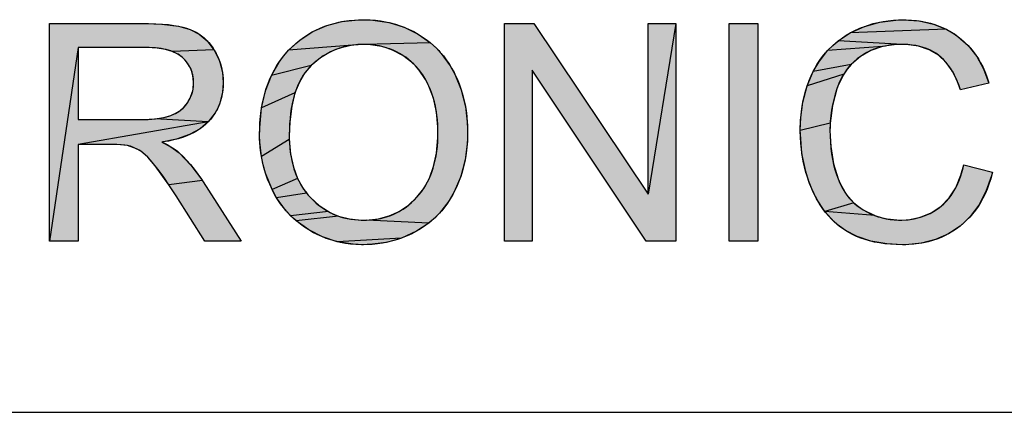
# Model space of a CAD drawing. Extents: x 0 to 1189, y 0 to 841.
# Tile 27 of 36: x 996.84 to 1015.63, y 70 to 77.5. Entities that reach past the tile are written whole.
import ezdxf

# ---------------------------------------------------------------- set-up
doc = ezdxf.new("R2010")
doc.units = 0
doc.header["$LTSCALE"] = 65.395
doc.header["$MEASUREMENT"] = 0
doc.layers.get('0').update_dxf_attribs({"linetype": 'CONTINUOUS'})

msp = doc.modelspace()

# ---------------------------------------------------------------- linework, layer by layer
at = {"color": 4, "linetype": 'Continuous'}
for p, q in [((1002.69951, 77.3836), (1002.9889, 77.45925)), ((1002.9889, 77.45925), (1003.30758, 77.49357)), ((1003.30758, 77.49357), (1003.40575, 77.49543)), ((1003.40575, 77.49543), (1003.58137, 77.4888)), ((1003.58137, 77.4888), (1003.8875, 77.44263)), ((1003.8875, 77.44263), (1004.17376, 77.35333)), ((1012.96376, 77.3667), (1013.25262, 77.44867)), ((1013.25262, 77.44867), (1013.55953, 77.4885)), ((1013.55953, 77.4885), (1013.6968, 77.49248)), ((1013.6968, 77.49248), (1013.6974, 77.49248)), ((1013.6974, 77.49248), (1014.00499, 77.47147)), ((1014.00499, 77.47147), (1014.27852, 77.41088)), ((999.24523, 77.42201), (999.55001, 77.41215)), ((999.55001, 77.41215), (999.86683, 77.37203)), ((999.86683, 77.37203), (1000.08913, 77.30978)), ((1000.08913, 77.30978), (1000.26571, 77.21835)), ((1002.19285, 77.1101), (1002.43486, 77.26733)), ((1002.43486, 77.26733), (1002.69951, 77.3836)), ((1004.17376, 77.35333), (1004.44192, 77.22086)), ((1009.36142, 77.42201), (1008.83455, 74.16246)), ((1010.37827, 77.42201), (1010.92742, 77.42201)), ((1010.37827, 73.27019), (1010.37827, 77.42201)), ((1010.92742, 77.42201), (1010.92742, 73.27019)), ((1012.45921, 77.09037), (1012.69056, 77.24227)), ((1012.69056, 77.24227), (1012.96376, 77.3667)), ((1014.52359, 77.31244), (1012.69056, 77.24227)), ((1014.27852, 77.41088), (1014.52359, 77.31244)), ((1014.52359, 77.31244), (1014.63709, 77.24878)), ((1014.63709, 77.24878), (1014.74463, 77.17545)), ((1000.26571, 77.21835), (1000.41764, 77.09015)), ((1000.41764, 77.09015), (1000.54662, 76.92273)), ((1001.97216, 76.91062), (1002.19285, 77.1101)), ((1004.68045, 77.052), (1003.40853, 77.02268)), ((1004.44192, 77.22086), (1004.68045, 77.052)), ((1004.68045, 77.052), (1004.78693, 76.95544)), ((1012.35501, 77.00185), (1012.45921, 77.09037)), ((1013.68514, 77.02268), (1012.45921, 77.09037)), ((1014.74463, 77.17545), (1014.94038, 77.00134)), ((997.9538, 76.96282), (997.40466, 73.27019)), ((999.27024, 76.96282), (997.9538, 76.96282)), ((997.9538, 76.96282), (997.9538, 75.58926)), ((999.46163, 76.95341), (999.27024, 76.96282)), ((999.61984, 76.92773), (999.46163, 76.95341)), ((999.74999, 76.88826), (999.61984, 76.92773)), ((1000.54662, 76.92273), (999.74999, 76.88826)), ((999.85655, 76.8366), (999.74999, 76.88826)), ((1000.54662, 76.92273), (1000.5511, 76.91549)), ((1000.5511, 76.91549), (1000.65027, 76.71036)), ((1001.87614, 76.8011), (1001.97216, 76.91062)), ((1003.19071, 77.00799), (1001.97216, 76.91062)), ((1002.77166, 76.88092), (1002.58224, 76.7685)), ((1002.87135, 76.9249), (1002.77166, 76.88092)), ((1002.97436, 76.96072), (1002.87135, 76.9249)), ((1003.19071, 77.00799), (1002.97436, 76.96072)), ((1003.40853, 77.02268), (1003.19071, 77.00799)), ((1003.53282, 77.01775), (1003.40853, 77.02268)), ((1003.7511, 76.98306), (1003.53282, 77.01775)), ((1003.85532, 76.95335), (1003.7511, 76.98306)), ((1003.95637, 76.91541), (1003.85532, 76.95335)), ((1004.14907, 76.81492), (1003.95637, 76.91541)), ((1004.78693, 76.95544), (1004.88508, 76.85066)), ((1012.08791, 76.68563), (1012.25843, 76.90493)), ((1012.25843, 76.90493), (1012.35501, 77.00185)), ((1013.30637, 76.98118), (1012.25843, 76.90493)), ((1013.08258, 76.90603), (1012.88579, 76.79369)), ((1013.30637, 76.98118), (1013.08258, 76.90603)), ((1013.56307, 77.01879), (1013.30637, 76.98118)), ((1013.68514, 77.02268), (1013.56307, 77.01879)), ((1013.75736, 77.02109), (1013.68514, 77.02268)), ((1013.99536, 76.98988), (1013.75736, 77.02109)), ((1014.19958, 76.92136), (1013.99536, 76.98988)), ((1014.37645, 76.81596), (1014.19958, 76.92136)), ((1014.94038, 77.00134), (1015.10405, 76.79528)), ((999.94315, 76.77333), (999.85655, 76.8366)), ((1000.02391, 76.68868), (999.94315, 76.77333)), ((1000.08498, 76.59577), (1000.02391, 76.68868)), ((1000.65027, 76.71036), (1000.70744, 76.49116)), ((1001.64279, 76.42823), (1001.78924, 76.68421)), ((1001.78924, 76.68421), (1001.87614, 76.8011)), ((1002.58224, 76.7685), (1002.4042, 76.62161)), ((1004.31875, 76.68688), (1004.14907, 76.81492)), ((1004.39462, 76.61322), (1004.31875, 76.68688)), ((1004.88508, 76.85066), (1005.05631, 76.61639)), ((1011.98482, 76.50851), (1012.08791, 76.68563)), ((1012.88579, 76.79369), (1012.7083, 76.63971)), ((1014.52366, 76.67668), (1014.37645, 76.81596)), ((1014.65251, 76.49118), (1014.52366, 76.67668)), ((1015.10405, 76.79528), (1015.23666, 76.55492)), ((1000.12735, 76.49378), (1000.08498, 76.59577)), ((1000.15124, 76.38183), (1000.12735, 76.49378)), ((1000.70744, 76.49116), (1000.72319, 76.28909)), ((1002.4042, 76.62161), (1001.64279, 76.42823)), ((1002.4042, 76.62161), (1002.27998, 76.47915)), ((1004.46449, 76.53311), (1004.39462, 76.61322)), ((1004.58645, 76.35295), (1004.46449, 76.53311)), ((1005.05631, 76.61639), (1005.14575, 76.45439)), ((1011.86702, 76.22962), (1011.98482, 76.50851)), ((1012.7083, 76.63971), (1011.98482, 76.50851)), ((1012.63294, 76.55227), (1012.5664, 76.45768)), ((1012.7083, 76.63971), (1012.63294, 76.55227)), ((1014.76349, 76.24979), (1014.65251, 76.49118)), ((1015.23666, 76.55492), (1015.33623, 76.28318)), ((1000.15682, 76.28909), (1000.15124, 76.38183)), ((1001.53163, 76.13884), (1001.64279, 76.42823)), ((1002.17578, 76.30551), (1002.09177, 76.0959)), ((1002.27998, 76.47915), (1002.17578, 76.30551)), ((1004.64985, 76.22819), (1004.58645, 76.35295)), ((1005.14575, 76.45439), (1005.26572, 76.15857)), ((1012.5664, 76.45768), (1011.86702, 76.22962)), ((1012.5664, 76.45768), (1012.45984, 76.24688)), ((1000.11665, 76.05723), (1000.13423, 76.11309)), ((1000.13423, 76.11309), (1000.14678, 76.17033)), ((1000.14678, 76.17033), (1000.15682, 76.28909)), ((1000.71087, 76.1111), (1000.65962, 75.90278)), ((1000.72319, 76.28909), (1000.71087, 76.1111)), ((1001.45654, 75.81096), (1001.53163, 76.13884)), ((1004.73547, 75.99584), (1004.64985, 76.22819)), ((1005.26572, 76.15857), (1005.34558, 75.83647)), ((1011.7861, 75.92071), (1011.86702, 76.22962)), ((1012.43443, 76.17686), (1012.34895, 75.85428)), ((1012.45984, 76.24688), (1012.43443, 76.17686)), ((1014.79596, 76.15564), (1014.76349, 76.24979)), ((1015.33623, 76.28318), (1014.79596, 76.15564)), ((1000.0465, 75.91691), (1000.06641, 75.94957)), ((1000.06641, 75.94957), (1000.11665, 76.05723)), ((1002.09177, 76.0959), (1001.45654, 75.81096)), ((1002.09177, 76.0959), (1002.02967, 75.84424)), ((1004.79278, 75.73715), (1004.73547, 75.99584)), ((999.79523, 75.69786), (999.89514, 75.75728)), ((999.89514, 75.75728), (999.9785, 75.8301)), ((999.9785, 75.8301), (1000.0465, 75.91691)), ((1000.61905, 75.80604), (1000.56846, 75.71413)), ((1000.65962, 75.90278), (1000.61905, 75.80604)), ((1001.42013, 75.43856), (1001.45654, 75.81096)), ((1002.02967, 75.84424), (1001.99261, 75.54351)), ((1004.82001, 75.44875), (1004.79278, 75.73715)), ((1005.34558, 75.83647), (1005.38413, 75.48454)), ((1011.74347, 75.57699), (1011.7861, 75.92071)), ((1012.34895, 75.85428), (1012.30792, 75.52314)), ((999.13509, 75.58927), (999.19694, 75.58982)), ((999.19694, 75.58982), (999.41884, 75.60273)), ((999.41884, 75.60273), (999.59176, 75.62979)), ((1000.43713, 75.54472), (999.41884, 75.60273)), ((999.59176, 75.62979), (999.72373, 75.66756)), ((999.72373, 75.66756), (999.79523, 75.69786)), ((1000.56846, 75.71413), (1000.43713, 75.54472)), ((1011.73739, 75.37751), (1011.74347, 75.57699)), ((1000.43713, 75.54472), (997.9538, 75.11355)), ((1000.28065, 75.41106), (1000.08187, 75.30057)), ((1000.43713, 75.54472), (1000.28065, 75.41106)), ((1001.41727, 75.29242), (1001.42013, 75.43856)), ((1001.99261, 75.54351), (1001.98382, 75.28372)), ((1004.82193, 75.34375), (1004.82001, 75.44875)), ((1005.38413, 75.48454), (1005.38743, 75.34079)), ((1012.30792, 75.52314), (1011.73739, 75.37751)), ((1011.73814, 75.3082), (1011.73739, 75.37751)), ((1012.30792, 75.52314), (1012.30393, 75.38046)), ((1012.30393, 75.38046), (1012.3178, 75.07392)), ((999.8328, 75.21409), (999.55356, 75.15896)), ((1000.08187, 75.30057), (999.8328, 75.21409)), ((1001.41849, 75.21456), (1001.41727, 75.29242)), ((1001.45183, 74.88393), (1001.41849, 75.21456)), ((1001.98487, 75.20774), (1001.45183, 74.88393)), ((1001.98382, 75.28372), (1001.98487, 75.20774)), ((1001.98487, 75.20774), (1002.00893, 74.92875)), ((1004.7941, 74.94743), (1004.8202, 75.24019)), ((1004.8202, 75.24019), (1004.82193, 75.34375)), ((1005.38743, 75.34079), (1005.3825, 75.16679)), ((1011.76809, 74.94379), (1011.73814, 75.3082)), ((998.69083, 75.11226), (998.59082, 75.11355)), ((998.89723, 75.09423), (998.69083, 75.11226)), ((999.07096, 75.0278), (998.89723, 75.09423)), ((999.14762, 74.98305), (999.07096, 75.0278)), ((999.2812, 74.87205), (999.14762, 74.98305)), ((999.55356, 75.15896), (999.7245, 75.06824)), ((999.7245, 75.06824), (999.8852, 74.95225)), ((1005.3825, 75.16679), (1005.34035, 74.82064)), ((1012.3178, 75.07392), (1012.36991, 74.74372)), ((999.42602, 74.70569), (999.2812, 74.87205)), ((999.8852, 74.95225), (1000.10516, 74.72091)), ((1001.48559, 74.72279), (1001.45183, 74.88393)), ((1002.00893, 74.92875), (1002.06243, 74.68285)), ((1004.73932, 74.6921), (1004.7941, 74.94743)), ((1005.34035, 74.82064), (1005.25696, 74.50333)), ((1011.84102, 74.59646), (1011.76809, 74.94379)), ((999.68437, 74.34555), (999.42602, 74.70569)), ((1000.10516, 74.72091), (1000.32643, 74.42293)), ((1001.53073, 74.56442), (1001.48559, 74.72279)), ((1002.06243, 74.68285), (1002.14339, 74.46542)), ((1004.65831, 74.4693), (1004.73932, 74.6921)), ((1012.36991, 74.74372), (1012.45757, 74.45531)), ((1014.80391, 74.52574), (1014.85773, 74.72605)), ((1014.85773, 74.72605), (1015.40774, 74.58685)), ((1000.32643, 74.42293), (999.68437, 74.34555)), ((1001.65513, 74.25625), (1001.53073, 74.56442)), ((1002.14339, 74.46542), (1001.65513, 74.25625)), ((1002.14339, 74.46542), (1002.25125, 74.27258)), ((1004.55219, 74.27484), (1004.65831, 74.4693)), ((1005.25696, 74.50333), (1005.13304, 74.21084)), ((1011.89356, 74.42834), (1011.84102, 74.59646)), ((1011.9568, 74.26391), (1011.89356, 74.42834)), ((1012.45757, 74.45531), (1012.49562, 74.36689)), ((1014.70399, 74.28682), (1014.80391, 74.52574)), ((1015.38811, 74.51415), (1015.28026, 74.21244)), ((1015.40774, 74.58685), (1015.38811, 74.51415)), ((999.82326, 74.13445), (999.68437, 74.34555)), ((1001.74187, 74.0965), (1001.65513, 74.25625)), ((1002.25125, 74.27258), (1002.31556, 74.18435)), ((1004.42069, 74.10539), (1004.55219, 74.27484)), ((1012.04902, 74.07294), (1011.9568, 74.26391)), ((1012.49562, 74.36689), (1012.61478, 74.1629)), ((1014.57774, 74.09204), (1014.70399, 74.28682)), ((1002.31556, 74.18435), (1001.74187, 74.0965)), ((1001.91163, 73.86024), (1001.74187, 74.0965)), ((1002.31556, 74.18435), (1002.3868, 74.10156)), ((1002.3868, 74.10156), (1002.55156, 73.95002)), ((1004.25943, 73.95436), (1004.42069, 74.10539)), ((1005.13304, 74.21084), (1005.02878, 74.03047)), ((1012.2037, 73.8359), (1012.04902, 74.07294)), ((1012.61478, 74.1629), (1012.76157, 73.99671)), ((1014.42464, 73.93522), (1014.57774, 74.09204)), ((1015.28026, 74.21244), (1015.14389, 73.95529)), ((1002.00941, 73.75401), (1001.91163, 73.86024)), ((1002.55156, 73.95002), (1002.72949, 73.83226)), ((1004.08376, 73.83632), (1004.25943, 73.95436)), ((1005.02878, 74.03047), (1004.85362, 73.80341)), ((1012.76157, 73.99671), (1012.2037, 73.8359)), ((1012.76157, 73.99671), (1012.84606, 73.92644)), ((1012.84606, 73.92644), (1012.93799, 73.86475)), ((1012.93799, 73.86475), (1013.16208, 73.7558)), ((1014.23792, 73.8093), (1014.42464, 73.93522)), ((1015.14389, 73.95529), (1014.97961, 73.73725)), ((1002.72949, 73.83226), (1002.00941, 73.75401)), ((1002.11582, 73.65573), (1002.00941, 73.75401)), ((1002.92246, 73.74632), (1002.11582, 73.65573)), ((1002.72949, 73.83226), (1002.82409, 73.78531)), ((1002.82409, 73.78531), (1002.92246, 73.74632)), ((1002.92246, 73.74632), (1003.13086, 73.69217)), ((1003.13086, 73.69217), (1003.35794, 73.66987)), ((1003.35794, 73.66987), (1003.39983, 73.66935)), ((1003.39983, 73.66935), (1003.45567, 73.67024)), ((1003.45567, 73.67024), (1003.68395, 73.69423)), ((1004.64771, 73.612), (1003.45567, 73.67024)), ((1003.68395, 73.69423), (1003.89221, 73.74967)), ((1003.89221, 73.74967), (1004.08376, 73.83632)), ((1004.75453, 73.70329), (1004.64771, 73.612)), ((1004.85362, 73.80341), (1004.75453, 73.70329)), ((1013.16208, 73.7558), (1012.2037, 73.8359)), ((1012.38582, 73.63656), (1012.2037, 73.8359)), ((1013.16208, 73.7558), (1013.2786, 73.71778)), ((1013.2786, 73.71778), (1013.39812, 73.69072)), ((1013.39812, 73.69072), (1013.64373, 73.66935)), ((1013.64373, 73.66935), (1013.7989, 73.67733)), ((1013.7989, 73.67733), (1014.02996, 73.72334)), ((1014.02996, 73.72334), (1014.23792, 73.8093)), ((1014.97961, 73.73725), (1014.8866, 73.64149)), ((1002.35496, 73.48282), (1002.11582, 73.65573)), ((1002.61702, 73.34859), (1002.35496, 73.48282)), ((1004.64771, 73.612), (1004.41094, 73.45585)), ((1012.4877, 73.55001), (1012.38582, 73.63656)), ((1012.59677, 73.47221), (1012.4877, 73.55001)), ((1014.78622, 73.55433), (1014.56345, 73.40672)), ((1014.8866, 73.64149), (1014.78622, 73.55433)), ((1002.89787, 73.25722), (1002.61702, 73.34859)), ((1004.12718, 73.32628), (1002.89787, 73.25722)), ((1004.12718, 73.32628), (1003.9806, 73.27846)), ((1004.41094, 73.45585), (1004.12718, 73.32628)), ((1012.82199, 73.35324), (1012.59677, 73.47221)), ((1013.08437, 73.2666), (1012.82199, 73.35324)), ((1014.31862, 73.29863), (1014.04935, 73.2296)), ((1014.56345, 73.40672), (1014.31862, 73.29863)), ((1003.20074, 73.20821), (1002.89787, 73.25722)), ((1003.40279, 73.19955), (1003.20074, 73.20821)), ((1003.52147, 73.20267), (1003.40279, 73.19955)), ((1003.83084, 73.24194), (1003.52147, 73.20267)), ((1003.9806, 73.27846), (1003.83084, 73.24194)), ((1010.92742, 73.27019), (1010.37827, 73.27019)), ((1013.39043, 73.21421), (1013.08437, 73.2666)), ((1013.6881, 73.19955), (1013.39043, 73.21421)), ((1013.75068, 73.20038), (1013.6881, 73.19955)), ((1014.04935, 73.2296), (1013.75068, 73.20038))]:
    msp.add_line(p, q, dxfattribs=at)
at = {"color": 3, "linetype": 'Continuous'}
for q in [(1037, 70), (1174, 70)]:
    msp.add_line((909, 70), q, dxfattribs=at)
at = {"color": 4, "linetype": 'Continuous'}
for points in [[(1001.41727, 75.29242), (1001.41883, 75.40081), (1001.42478, 75.52703), (1001.43502, 75.64807), (1001.44939, 75.76415), (1001.46775, 75.8755), (1001.48998, 75.98233), (1001.51596, 76.08484), (1001.54561, 76.18324), (1001.57887, 76.2777), (1001.61566, 76.3684), (1001.65598, 76.45552), (1001.69979, 76.53921), (1001.7471, 76.61961), (1001.79795, 76.69685), (1001.85238, 76.77104), (1001.88096, 76.80704), (1001.91045, 76.8423), (1001.97216, 76.91062), (1002.04028, 76.97895), (1002.11031, 77.04267), (1002.1823, 77.10192), (1002.2563, 77.15683), (1002.33241, 77.20751), (1002.4107, 77.25405), (1002.49126, 77.29649), (1002.57412, 77.33484), (1002.65938, 77.36915), (1002.74719, 77.39943), (1002.83767, 77.42566), (1002.93099, 77.44783), (1003.02729, 77.46588), (1003.12673, 77.47974), (1003.22949, 77.48932), (1003.33575, 77.49449), (1003.40575, 77.49543), (1003.42328, 77.49537), (1003.5269, 77.4923), (1003.62799, 77.48472), (1003.72665, 77.47269), (1003.82302, 77.4563), (1003.91721, 77.43558), (1004.00933, 77.41057), (1004.09948, 77.38126), (1004.18777, 77.34766), (1004.27424, 77.30974), (1004.35893, 77.26749), (1004.44192, 77.22086), (1004.52168, 77.17055), (1004.59767, 77.11715), (1004.67003, 77.06064), (1004.73888, 77.00098), (1004.80432, 76.93809), (1004.83579, 76.90542), (1004.86643, 76.87193), (1004.92521, 76.80246), (1004.98074, 76.72958), (1005.03305, 76.65318), (1005.08219, 76.57312), (1005.12815, 76.48926), (1005.14575, 76.45439), (1005.1881, 76.36331), (1005.22646, 76.26969), (1005.26084, 76.17346), (1005.29121, 76.07449), (1005.31755, 75.97268), (1005.33981, 75.86792), (1005.35792, 75.76008), (1005.37181, 75.64904), (1005.38138, 75.53467), (1005.38652, 75.41683), (1005.38743, 75.34079), (1005.38556, 75.23301), (1005.3792, 75.11708), (1005.36845, 75.0046), (1005.35341, 74.89539), (1005.33417, 74.78931), (1005.31079, 74.68621), (1005.28333, 74.58596), (1005.25182, 74.48841), (1005.21627, 74.39346), (1005.17669, 74.30097), (1005.13304, 74.21084), (1005.10371, 74.15551), (1005.0556, 74.07283), (1005.00464, 73.99437), (1004.95079, 73.91995), (1004.89406, 73.84942), (1004.83438, 73.78263), (1004.77169, 73.71947), (1004.7392, 73.68921), (1004.70593, 73.65983), (1004.63708, 73.60372), (1004.56505, 73.55105), (1004.48971, 73.50177), (1004.41094, 73.45585), (1004.32196, 73.40968), (1004.23206, 73.36826), (1004.14114, 73.33148), (1004.04909, 73.29927), (1004.00259, 73.28486), (1003.95578, 73.27157), (1003.86121, 73.24838), (1003.76525, 73.22966), (1003.66776, 73.21543), (1003.56861, 73.20568), (1003.46765, 73.20047), (1003.40279, 73.19955), (1003.35942, 73.19994), (1003.25571, 73.20409), (1003.15496, 73.21271), (1003.05698, 73.22569), (1002.96161, 73.24297), (1002.86869, 73.2645), (1002.77807, 73.29025), (1002.68959, 73.32022), (1002.60314, 73.35442), (1002.56062, 73.37313), (1002.51857, 73.39291), (1002.43588, 73.43568), (1002.35496, 73.48282), (1002.27492, 73.5345), (1002.19875, 73.58917), (1002.12633, 73.64685), (1002.05751, 73.70761), (1001.99221, 73.77149), (1001.93034, 73.83854), (1001.87188, 73.9088), (1001.81677, 73.98236), (1001.76495, 74.05934), (1001.71639, 74.13988), (1001.67108, 74.22411), (1001.65513, 74.25625), (1001.61067, 74.35292), (1001.5709, 74.4505), (1001.53577, 74.54904), (1001.50521, 74.64862), (1001.49164, 74.69883), (1001.4792, 74.74931), (1001.45774, 74.85112), (1001.44082, 74.95411), (1001.42843, 75.05836), (1001.4206, 75.16398), (1001.41737, 75.27103), (1001.41727, 75.29242)], [(1011.73739, 75.37163), (1011.7374, 75.38732), (1011.73996, 75.50817), (1011.74682, 75.62469), (1011.75785, 75.73709), (1011.77292, 75.84555), (1011.79192, 75.95024), (1011.81478, 76.05134), (1011.84141, 76.14902), (1011.87175, 76.24343), (1011.90578, 76.33472), (1011.94347, 76.42304), (1011.98482, 76.50851), (1012.01501, 76.56505), (1012.06179, 76.64475), (1012.11138, 76.72044), (1012.16379, 76.79228), (1012.21904, 76.86044), (1012.27718, 76.92503), (1012.33828, 76.98618), (1012.36996, 77.0155), (1012.40242, 77.04397), (1012.4696, 77.09842), (1012.53994, 77.14958), (1012.61355, 77.19752), (1012.69056, 77.24226), (1012.77537, 77.28627), (1012.86164, 77.32596), (1012.90536, 77.3442), (1012.94947, 77.36139), (1013.03886, 77.39257), (1013.12991, 77.41954), (1013.22273, 77.44231), (1013.31745, 77.46088), (1013.41418, 77.47523), (1013.51305, 77.4853), (1013.61419, 77.49105), (1013.6968, 77.49248), (1013.75673, 77.49174), (1013.8571, 77.48703), (1013.95357, 77.47811), (1014.04633, 77.46512), (1014.1356, 77.44816), (1014.22156, 77.42732), (1014.3044, 77.40268), (1014.3843, 77.37426), (1014.4614, 77.3421), (1014.53587, 77.30617), (1014.60784, 77.26645), (1014.64293, 77.24514), (1014.67742, 77.22287), (1014.74463, 77.17545), (1014.81018, 77.12368), (1014.87237, 77.06884), (1014.93131, 77.01084), (1014.98704, 76.94966), (1015.03961, 76.88521), (1015.08908, 76.81739), (1015.1355, 76.74606), (1015.17889, 76.67106), (1015.21925, 76.59222), (1015.25656, 76.50936), (1015.29079, 76.42226), (1015.32188, 76.33073), (1015.33623, 76.28318), (1014.79596, 76.15563), (1014.78448, 76.19056), (1014.75194, 76.28012), (1014.7174, 76.36259), (1014.68098, 76.43844), (1014.64275, 76.50809), (1014.60276, 76.57195), (1014.56104, 76.63038), (1014.51759, 76.68372), (1014.47238, 76.73226), (1014.42536, 76.77627), (1014.37645, 76.81596), (1014.35019, 76.83511), (1014.32329, 76.85332), (1014.26759, 76.88695), (1014.20918, 76.9169), (1014.1479, 76.94323), (1014.08355, 76.96594), (1014.01591, 76.98499), (1013.94474, 77.0003), (1013.8698, 77.01176), (1013.79081, 77.01923), (1013.70749, 77.02253), (1013.68514, 77.02268), (1013.61508, 77.02142), (1013.52626, 77.016), (1013.44158, 77.00645), (1013.3608, 76.99294), (1013.28367, 76.97559), (1013.20995, 76.95448), (1013.13945, 76.92968), (1013.07195, 76.90122), (1013.00728, 76.86909), (1012.94527, 76.83327), (1012.91521, 76.81395), (1012.88579, 76.79369), (1012.82508, 76.74743), (1012.76838, 76.69864), (1012.71552, 76.64724), (1012.66634, 76.59318), (1012.62074, 76.53634), (1012.57865, 76.47665), (1012.54006, 76.41404), (1012.50491, 76.34837), (1012.47319, 76.27946), (1012.44489, 76.20713), (1012.43443, 76.17686), (1012.40256, 76.0757), (1012.37517, 75.97374), (1012.36315, 75.92244), (1012.35223, 75.87092), (1012.33374, 75.76725), (1012.31968, 75.66267), (1012.31006, 75.55713), (1012.30489, 75.45055), (1012.30393, 75.38046), (1012.30533, 75.2803), (1012.31094, 75.16), (1012.32065, 75.04517), (1012.33432, 74.93553), (1012.35179, 74.83077), (1012.37294, 74.73063), (1012.39767, 74.63483), (1012.4259, 74.54314), (1012.45757, 74.45531), (1012.47711, 74.40794), (1012.51081, 74.33556), (1012.54723, 74.26772), (1012.58634, 74.20419)], [(997.40466, 73.27019), (997.40466, 77.42201), (999.24523, 77.42201), (999.29435, 77.42178), (999.43522, 77.41839), (999.56242, 77.41126), (999.67688, 77.40077), (999.77953, 77.38729), (999.87124, 77.37115), (999.95288, 77.35266), (1000.02525, 77.33212), (1000.08913, 77.30978), (1000.14793, 77.28471), (1000.20402, 77.25605), (1000.25757, 77.22373), (1000.30866, 77.18774), (1000.35734, 77.14802), (1000.40374, 77.10444), (1000.44791, 77.05685), (1000.48993, 77.00506), (1000.52981, 76.94883), (1000.5511, 76.91549), (1000.58718, 76.85184), (1000.6189, 76.78698), (1000.64637, 76.72081), (1000.66963, 76.65323), (1000.68871, 76.5842), (1000.70363, 76.5136), (1000.71438, 76.44126), (1000.72092, 76.36703), (1000.72319, 76.29075), (1000.72319, 76.28909), (1000.72157, 76.22315), (1000.71577, 76.14988), (1000.70588, 76.07947), (1000.69199, 76.01171), (1000.67416, 75.94638), (1000.65241, 75.8833), (1000.62672, 75.8223), (1000.61239, 75.79252), (1000.59705, 75.76322), (1000.56338, 75.70604), (1000.5256, 75.65064), (1000.48358, 75.5969), (1000.43713, 75.54472), (1000.3916, 75.49967), (1000.34209, 75.45693), (1000.28841, 75.41647), (1000.23034, 75.37828), (1000.16763, 75.34237), (1000.1, 75.30878), (1000.02717, 75.27759), (999.94881, 75.24889), (999.86459, 75.2228), (999.77416, 75.19947), (999.67715, 75.17906), (999.57317, 75.16175), (999.55356, 75.15896), (999.56335, 75.15427), (999.65118, 75.10972), (999.72585, 75.06743), (999.78885, 75.02721), (999.84157, 74.98888), (999.8852, 74.95225), (999.95597, 74.8844), (1000.02684, 74.81029), (1000.09787, 74.72958), (1000.1691, 74.6419), (1000.24056, 74.54689), (1000.31228, 74.44411), (1000.34143, 74.40015), (1001.06353, 73.27019), (1000.3724, 73.27019), (999.82326, 74.13445), (999.69722, 74.32639), (999.58822, 74.48597), (999.49893, 74.61029), (999.42602, 74.70569), (999.3943, 74.74543), (999.33512, 74.81484), (999.28135, 74.87189), (999.23249, 74.91807), (999.18807, 74.95472), (999.14762, 74.98305), (999.11749, 75.00181), (999.06255, 75.03212), (999.0077, 75.05747), (998.95268, 75.07811), (998.89723, 75.09423), (998.8462, 75.10214), (998.77375, 75.10859), (998.67502, 75.11266), (998.59082, 75.11355), (997.9538, 75.11355), (997.9538, 73.27019), (997.40466, 73.27019)], [(1006.09022, 73.27019), (1006.09022, 77.42201), (1006.6538, 77.42201), (1008.83455, 74.16246), (1008.83455, 77.42201), (1009.36142, 77.42201), (1009.36142, 73.27019), (1008.79783, 73.27019), (1006.61709, 76.53269), (1006.61709, 73.27019), (1006.09022, 73.27019)], [(997.9538, 75.58926), (999.13509, 75.58926), (999.21518, 75.5902), (999.29179, 75.59302), (999.36273, 75.59758), (999.4283, 75.60375), (999.48876, 75.61139), (999.54438, 75.62038), (999.59543, 75.6306), (999.64216, 75.64193), (999.68485, 75.65429), (999.72373, 75.66756), (999.73876, 75.67325), (999.77577, 75.68877), (999.81072, 75.70561), (999.8437, 75.72375), (999.87481, 75.74319), (999.90415, 75.76392), (999.93179, 75.78597), (999.95781, 75.80935), (999.98226, 75.83411), (1000.00518, 75.86026), (1000.02658, 75.88784), (1000.0465, 75.91691), (1000.05573, 75.93158), (1000.07513, 75.9652), (1000.09236, 75.99914), (1000.10748, 76.03347), (1000.12055, 76.06824), (1000.1316, 76.10351), (1000.14065, 76.13933), (1000.14769, 76.17573), (1000.15274, 76.21278), (1000.15579, 76.25054), (1000.15682, 76.28909), (1000.1559, 76.32745), (1000.15299, 76.36628), (1000.14816, 76.40375), (1000.14144, 76.43995), (1000.13286, 76.47497), (1000.12245, 76.50888), (1000.1102, 76.54177), (1000.09611, 76.57368), (1000.08836, 76.5893), (1000.08014, 76.60469), (1000.06231, 76.6348), (1000.04256, 76.66405), (1000.02084, 76.6925), (999.99709, 76.72018), (999.97122, 76.74711), (999.94315, 76.77333), (999.91757, 76.79473), (999.89012, 76.81498), (999.86071, 76.83409), (999.82922, 76.85205), (999.79555, 76.86885), (999.75956, 76.88447), (999.72114, 76.89886), (999.68014, 76.91199), (999.63641, 76.92379), (999.58979, 76.9342), (999.54012, 76.94315), (999.48724, 76.95054), (999.43097, 76.95629), (999.37112, 76.9603), (999.30751, 76.96246), (999.2675, 76.96282)], [(1001.98382, 75.28372), (1001.98423, 75.23582), (1001.98759, 75.1413), (1001.99422, 75.05065), (1002.00399, 74.96369), (1002.0168, 74.88025), (1002.03255, 74.80016), (1002.05116, 74.72328), (1002.07256, 74.64945), (1002.09671, 74.57852), (1002.12355, 74.51037), (1002.15307, 74.44487), (1002.18525, 74.38189), (1002.22011, 74.32134), (1002.25766, 74.2631), (1002.29794, 74.20709), (1002.34098, 74.15325), (1002.3868, 74.10156), (1002.43806, 74.04933), (1002.49048, 74.00083), (1002.54409, 73.95592), (1002.59894, 73.9145), (1002.65508, 73.87646), (1002.71256, 73.84172), (1002.77148, 73.8102), (1002.80149, 73.79564), (1002.83189, 73.78187), (1002.8938, 73.75671), (1002.95731, 73.73471), (1003.02251, 73.71584), (1003.08951, 73.70012), (1003.15842, 73.68757), (1003.22936, 73.67824), (1003.30245, 73.67219), (1003.37782, 73.66949), (1003.39983, 73.66935), (1003.43543, 73.66971), (1003.51142, 73.67298), (1003.58498, 73.67959), (1003.65626, 73.68944), (1003.72537, 73.70247), (1003.79244, 73.71863), (1003.85757, 73.7379), (1003.92088, 73.76026), (1003.98247, 73.78571), (1004.04243, 73.81428), (1004.1008, 73.84599), (1004.15762, 73.88086), (1004.21297, 73.91896), (1004.2669, 73.96036), (1004.31947, 74.00515), (1004.37072, 74.05345), (1004.42069, 74.10539), (1004.46507, 74.1564), (1004.50689, 74.20982), (1004.54617, 74.26571), (1004.58297, 74.32418), (1004.61728, 74.38533), (1004.64911, 74.44927), (1004.67845, 74.51611), (1004.70526, 74.58599), (1004.72951, 74.65904), (1004.75114, 74.73542), (1004.77008, 74.81527), (1004.78625, 74.89876), (1004.79955, 74.98604), (1004.80988, 75.0773), (1004.81711, 75.1727), (1004.82112, 75.27242), (1004.82193, 75.34375), (1004.82154, 75.39126), (1004.81822, 75.48886), (1004.81158, 75.58307), (1004.80174, 75.67399), (1004.7888, 75.76175), (1004.77283, 75.84646), (1004.75391, 75.92825), (1004.73211, 76.00721), (1004.70747, 76.08345), (1004.68004, 76.15708), (1004.64985, 76.22819), (1004.63776, 76.25427), (1004.60495, 76.3194), (1004.56986, 76.38137), (1004.53251, 76.44034), (1004.49288, 76.49641), (1004.45096, 76.54969), (1004.40671, 76.60028), (1004.36009, 76.64827), (1004.31107, 76.69369), (1004.25962, 76.73657), (1004.20565, 76.77697), (1004.14907, 76.81492), (1004.08905, 76.85048), (1004.02802, 76.8826), (1003.96591, 76.91134), (1003.90262, 76.93676), (1003.8705, 76.94825), (1003.83807, 76.95891), (1003.77226, 76.97777), (1003.70507, 76.99335), (1003.63642, 77.00566), (1003.56618, 77.01468), (1003.49424, 77.02035), (1003.42049, 77.02263), (1003.40853, 77.02268), (1003.36685, 77.02216), (1003.29193, 77.01858), (1003.21895, 77.01163), (1003.14781, 77.00139), (1003.07839, 76.98789), (1003.01058, 76.97116), (1002.94428, 76.95122), (1002.87941, 76.92804), (1002.84746, 76.91523), (1002.81585, 76.90161), (1002.75363, 76.87192), (1002.69265, 76.83893), (1002.63285, 76.80257), (1002.57415, 76.76276), (1002.51651, 76.71941), (1002.45987, 76.6724), (1002.4042, 76.62161), (1002.36257, 76.57957), (1002.32296, 76.53456), (1002.28533, 76.48646), (1002.24966, 76.43515), (1002.21595, 76.38048), (1002.18422, 76.32227), (1002.15449, 76.26036), (1002.12681, 76.19456), (1002.10126, 76.12466), (1002.0779, 76.05045), (1002.05682, 75.97171), (1002.03814, 75.88822), (1002.02197, 75.79972), (1002.00845, 75.70597), (1001.99771, 75.60673), (1001.98992, 75.50171), (1001.98523, 75.39066), (1001.98382, 75.28372)], [(1015.40774, 74.58685), (1015.40064, 74.55959), (1015.37063, 74.45545), (1015.33756, 74.35651), (1015.30152, 74.26253), (1015.26258, 74.1733), (1015.2208, 74.08861), (1015.17624, 74.00827), (1015.12891, 73.93209), (1015.07884, 73.85992), (1015.026, 73.79159), (1014.97036, 73.72698), (1014.9119, 73.66596), (1014.85053, 73.60843), (1014.78622, 73.55433), (1014.71793, 73.50323), (1014.64761, 73.45621), (1014.57513, 73.41318), (1014.50045, 73.3741), (1014.42351, 73.33895), (1014.34417, 73.30769), (1014.2623, 73.28031), (1014.17774, 73.25681), (1014.09033, 73.23723), (1013.9999, 73.22163), (1013.90626, 73.21009), (1013.80924, 73.20272), (1013.70862, 73.19964), (1013.6881, 73.19955), (1013.6871, 73.19955), (1013.56895, 73.20177), (1013.45663, 73.20823), (1013.34985, 73.21873), (1013.24834, 73.23309), (1013.15184, 73.25115), (1013.06009, 73.27278), (1012.97286, 73.29784), (1012.88991, 73.32625), (1012.81102, 73.35793), (1012.73599, 73.39283), (1012.66464, 73.43093), (1012.59677, 73.47221), (1012.52693, 73.52042), (1012.46002, 73.57208), (1012.39599, 73.62724), (1012.33482, 73.68591), (1012.27643, 73.74819), (1012.22077, 73.81419), (1012.16781, 73.88404), (1012.11751, 73.95788), (1012.06989, 74.03587), (1012.02496, 74.11818), (1011.98274, 74.20501), (1011.9568, 74.26391), (1011.91554, 74.36752), (1011.87859, 74.47254), (1011.86172, 74.5256), (1011.84592, 74.57903), (1011.81752, 74.68702), (1011.79339, 74.79659), (1011.77354, 74.90783), (1011.75797, 75.02086), (1011.74673, 75.13576), (1011.73985, 75.25265), (1011.73739, 75.37163)], [(1012.58634, 74.20419), (1012.62813, 74.14475), (1012.67263, 74.08919), (1012.71988, 74.03734), (1012.76996, 73.98905), (1012.82296, 73.94421), (1012.87894, 73.9028), (1012.93799, 73.86475), (1013.00826, 73.82519), (1013.07934, 73.79028), (1013.15135, 73.75992), (1013.2244, 73.73399), (1013.26137, 73.72266), (1013.29863, 73.71243), (1013.37407, 73.69524), (1013.45084, 73.68239), (1013.52911, 73.67388), (1013.60903, 73.66976), (1013.64373, 73.66935), (1013.67417, 73.66964), (1013.75555, 73.67343), (1013.83379, 73.68148), (1013.90907, 73.69365), (1013.98159, 73.70987), (1014.05153, 73.73008), (1014.11906, 73.75424), (1014.18433, 73.78236), (1014.21616, 73.79792), (1014.24747, 73.81449), (1014.30849, 73.85061), (1014.36752, 73.89082), (1014.42464, 73.93522), (1014.47613, 73.98101), (1014.52487, 74.03042), (1014.57094, 74.08359), (1014.61441, 74.14068), (1014.65529, 74.20187), (1014.69359, 74.26739), (1014.72928, 74.33746), (1014.76231, 74.41235), (1014.7926, 74.49232), (1014.82006, 74.57768), (1014.84455, 74.66872), (1014.85773, 74.72605)]]:
    msp.add_lwpolyline(points, dxfattribs=at)
for points in [[(1002.69951, 77.3836), (1002.9889, 77.45925), (1003.8875, 77.44263)], [(1003.8875, 77.44263), (1004.17376, 77.35333), (1002.69951, 77.3836)], [(1002.9889, 77.45925), (1003.30758, 77.49357), (1003.58137, 77.4888)], [(1003.58137, 77.4888), (1003.8875, 77.44263), (1002.9889, 77.45925)], [(1003.40575, 77.49543), (1003.58137, 77.4888), (1003.30758, 77.49357)], [(1012.96376, 77.3667), (1013.25262, 77.44867), (1014.27852, 77.41088)], [(1013.25262, 77.44867), (1013.55953, 77.4885), (1014.00499, 77.47147)], [(1014.00499, 77.47147), (1014.27852, 77.41088), (1013.25262, 77.44867)], [(1013.55953, 77.4885), (1013.6968, 77.49248), (1013.6974, 77.49248)], [(1013.6974, 77.49248), (1014.00499, 77.47147), (1013.55953, 77.4885)], [(999.24523, 77.42201), (997.9538, 76.96282), (997.40466, 77.42201)], [(997.40466, 73.27019), (997.40466, 77.42201), (997.9538, 76.96282)], [(999.55001, 77.41215), (997.9538, 76.96282), (999.24523, 77.42201)], [(999.86683, 77.37203), (997.9538, 76.96282), (999.55001, 77.41215)], [(1000.08913, 77.30978), (997.9538, 76.96282), (999.86683, 77.37203)], [(1000.26571, 77.21835), (997.9538, 76.96282), (1000.08913, 77.30978)], [(1002.19285, 77.1101), (1002.43486, 77.26733), (1004.44192, 77.22086)], [(1002.43486, 77.26733), (1002.69951, 77.3836), (1004.17376, 77.35333)], [(1004.17376, 77.35333), (1004.44192, 77.22086), (1002.43486, 77.26733)], [(1006.61709, 76.53269), (1006.09022, 73.27019), (1006.6538, 77.42201)], [(1006.09022, 73.27019), (1006.09022, 77.42201), (1006.6538, 77.42201)], [(1006.6538, 77.42201), (1008.83455, 74.16246), (1006.61709, 76.53269)], [(1008.83455, 74.16246), (1009.36142, 77.42201), (1008.79783, 73.27019)], [(1009.36142, 77.42201), (1009.36142, 73.27019), (1008.79783, 73.27019)], [(1008.83455, 77.42201), (1009.36142, 77.42201), (1008.83455, 74.16246)], [(1010.92742, 76.99022), (1010.37827, 75.96057), (1010.92742, 77.42201)], [(1010.92742, 77.42201), (1010.37827, 75.96057), (1010.73412, 77.42201)], [(1010.73412, 77.42201), (1010.37827, 75.96057), (1010.43539, 77.42201)], [(1010.37827, 75.96057), (1010.37827, 77.42201), (1010.43539, 77.42201)], [(1012.45921, 77.09037), (1012.69056, 77.24227), (1014.74463, 77.17545)], [(1012.69056, 77.24227), (1012.96376, 77.3667), (1014.52359, 77.31244)], [(1012.69056, 77.24227), (1014.52359, 77.31244), (1014.63709, 77.24878)], [(1014.63709, 77.24878), (1014.74463, 77.17545), (1012.69056, 77.24227)], [(1014.27852, 77.41088), (1014.52359, 77.31244), (1012.96376, 77.3667)], [(1000.41764, 77.09015), (997.9538, 76.96282), (1000.26571, 77.21835)], [(997.9538, 76.96282), (1000.41764, 77.09015), (999.13088, 76.96282)], [(999.13088, 76.96282), (1000.41764, 77.09015), (999.2675, 76.96282)], [(999.2675, 76.96282), (1000.41764, 77.09015), (999.27024, 76.96282)], [(999.27024, 76.96282), (1000.41764, 77.09015), (999.46163, 76.95341)], [(999.46163, 76.95341), (1000.41764, 77.09015), (999.61984, 76.92773)], [(1000.41764, 77.09015), (1000.54662, 76.92273), (999.61984, 76.92773)], [(1001.97216, 76.91062), (1002.19285, 77.1101), (1003.19071, 77.00799)], [(1004.44192, 77.22086), (1004.68045, 77.052), (1002.19285, 77.1101)], [(1004.68045, 77.052), (1003.40853, 77.02268), (1002.19285, 77.1101)], [(1003.40853, 77.02268), (1003.19071, 77.00799), (1002.19285, 77.1101)], [(1003.40853, 77.02268), (1004.68045, 77.052), (1003.53282, 77.01775)], [(1003.53282, 77.01775), (1004.68045, 77.052), (1003.7511, 76.98306)], [(1004.68045, 77.052), (1004.78693, 76.95544), (1003.7511, 76.98306)], [(1012.35501, 77.00185), (1012.45921, 77.09037), (1013.68514, 77.02268)], [(1012.45921, 77.09037), (1014.74463, 77.17545), (1013.68514, 77.02268)], [(1013.68514, 77.02268), (1014.74463, 77.17545), (1013.75736, 77.02109)], [(1014.74463, 77.17545), (1014.94038, 77.00134), (1013.75736, 77.02109)], [(997.40466, 73.27019), (997.9538, 76.96282), (997.9538, 76.81997)], [(999.74999, 76.88826), (999.61984, 76.92773), (1000.54662, 76.92273)], [(999.74999, 76.88826), (1000.54662, 76.92273), (1000.5511, 76.91549)], [(999.74999, 76.88826), (1000.5511, 76.91549), (999.85655, 76.8366)], [(999.85655, 76.8366), (1000.5511, 76.91549), (999.94315, 76.77333)], [(1000.5511, 76.91549), (1000.65027, 76.71036), (999.94315, 76.77333)], [(1001.87614, 76.8011), (1001.97216, 76.91062), (1002.77166, 76.88092)], [(1002.77166, 76.88092), (1002.58224, 76.7685), (1001.87614, 76.8011)], [(1001.97216, 76.91062), (1003.19071, 77.00799), (1002.97436, 76.96072)], [(1002.87135, 76.9249), (1001.97216, 76.91062), (1002.97436, 76.96072)], [(1002.87135, 76.9249), (1002.77166, 76.88092), (1001.97216, 76.91062)], [(1003.85532, 76.95335), (1003.7511, 76.98306), (1004.78693, 76.95544)], [(1003.85532, 76.95335), (1004.78693, 76.95544), (1003.95637, 76.91541)], [(1004.78693, 76.95544), (1004.88508, 76.85066), (1003.95637, 76.91541)], [(1004.14907, 76.81492), (1003.95637, 76.91541), (1004.88508, 76.85066)], [(1010.92742, 76.99022), (1010.92742, 74.73163), (1010.37827, 75.96057)], [(1012.08791, 76.68563), (1012.25843, 76.90493), (1012.88579, 76.79369)], [(1012.25843, 76.90493), (1012.35501, 77.00185), (1013.30637, 76.98118)], [(1012.25843, 76.90493), (1013.30637, 76.98118), (1013.08258, 76.90603)], [(1013.08258, 76.90603), (1012.88579, 76.79369), (1012.25843, 76.90493)], [(1013.56307, 77.01879), (1012.35501, 77.00185), (1013.68514, 77.02268)], [(1013.56307, 77.01879), (1013.30637, 76.98118), (1012.35501, 77.00185)], [(1013.99536, 76.98988), (1013.75736, 77.02109), (1014.94038, 77.00134)], [(1013.99536, 76.98988), (1014.94038, 77.00134), (1014.19958, 76.92136)], [(1014.19958, 76.92136), (1014.94038, 77.00134), (1014.37645, 76.81596)], [(1014.94038, 77.00134), (1015.10405, 76.79528), (1014.37645, 76.81596)], [(997.9538, 75.58927), (997.40466, 73.27019), (997.9538, 76.81997)], [(1000.02391, 76.68868), (999.94315, 76.77333), (1000.65027, 76.71036)], [(1000.02391, 76.68868), (1000.65027, 76.71036), (1000.08498, 76.59577)], [(1000.08498, 76.59577), (1000.65027, 76.71036), (1000.12735, 76.49378)], [(1000.65027, 76.71036), (1000.70744, 76.49116), (1000.12735, 76.49378)], [(1001.64279, 76.42823), (1001.78924, 76.68421), (1002.4042, 76.62161)], [(1001.78924, 76.68421), (1001.87614, 76.8011), (1002.58224, 76.7685)], [(1002.58224, 76.7685), (1002.4042, 76.62161), (1001.78924, 76.68421)], [(1004.14907, 76.81492), (1004.88508, 76.85066), (1004.31875, 76.68688)], [(1004.88508, 76.85066), (1005.05631, 76.61639), (1004.31875, 76.68688)], [(1004.39462, 76.61322), (1004.31875, 76.68688), (1005.05631, 76.61639)], [(1011.98482, 76.50851), (1012.08791, 76.68563), (1012.7083, 76.63971)], [(1012.88579, 76.79369), (1012.7083, 76.63971), (1012.08791, 76.68563)], [(1014.52366, 76.67668), (1014.37645, 76.81596), (1015.10405, 76.79528)], [(1015.10405, 76.79528), (1015.23666, 76.55492), (1014.52366, 76.67668)], [(1014.65251, 76.49118), (1014.52366, 76.67668), (1015.23666, 76.55492)], [(1000.15124, 76.38183), (1000.12735, 76.49378), (1000.70744, 76.49116)], [(1000.15124, 76.38183), (1000.70744, 76.49116), (1000.15682, 76.28909)], [(1000.70744, 76.49116), (1000.72319, 76.28909), (1000.15682, 76.28909)], [(1001.64279, 76.42823), (1002.4042, 76.62161), (1002.27998, 76.47915)], [(1004.39462, 76.61322), (1005.05631, 76.61639), (1004.46449, 76.53311)], [(1005.05631, 76.61639), (1005.14575, 76.45439), (1004.46449, 76.53311)], [(1004.58645, 76.35295), (1004.46449, 76.53311), (1005.14575, 76.45439)], [(1006.61709, 76.53269), (1006.61709, 73.27019), (1006.09022, 73.27019)], [(1008.79783, 73.27019), (1006.61709, 76.53269), (1008.83455, 74.16246)], [(1011.86702, 76.22962), (1011.98482, 76.50851), (1012.5664, 76.45768)], [(1011.98482, 76.50851), (1012.7083, 76.63971), (1012.63294, 76.55227)], [(1012.63294, 76.55227), (1012.5664, 76.45768), (1011.98482, 76.50851)], [(1015.23666, 76.55492), (1015.33623, 76.28318), (1014.65251, 76.49118)], [(1014.76349, 76.24979), (1014.65251, 76.49118), (1015.33623, 76.28318)], [(1001.53163, 76.13884), (1001.64279, 76.42823), (1002.17578, 76.30551)], [(1002.17578, 76.30551), (1002.09177, 76.0959), (1001.53163, 76.13884)], [(1002.27998, 76.47915), (1002.17578, 76.30551), (1001.64279, 76.42823)], [(1004.58645, 76.35295), (1005.14575, 76.45439), (1004.64985, 76.22819)], [(1005.14575, 76.45439), (1005.26572, 76.15857), (1004.64985, 76.22819)], [(1011.86702, 76.22962), (1012.5664, 76.45768), (1012.45984, 76.24688)], [(1000.06641, 75.94957), (1000.71087, 76.1111), (1000.0465, 75.91691)], [(1000.71087, 76.1111), (1000.65962, 75.90278), (1000.0465, 75.91691)], [(1000.11665, 76.05723), (1000.71087, 76.1111), (1000.06641, 75.94957)], [(1000.11665, 76.05723), (1000.13423, 76.11309), (1000.71087, 76.1111)], [(1000.14678, 76.17033), (1000.72319, 76.28909), (1000.13423, 76.11309)], [(1000.72319, 76.28909), (1000.71087, 76.1111), (1000.13423, 76.11309)], [(1000.14678, 76.17033), (1000.15682, 76.28909), (1000.72319, 76.28909)], [(1001.45654, 75.81096), (1001.53163, 76.13884), (1002.09177, 76.0959)], [(1004.73547, 75.99584), (1004.64985, 76.22819), (1005.26572, 76.15857)], [(1005.26572, 76.15857), (1005.34558, 75.83647), (1004.73547, 75.99584)], [(1011.7861, 75.92071), (1011.86702, 76.22962), (1012.43443, 76.17686)], [(1012.43443, 76.17686), (1012.34895, 75.85428), (1011.7861, 75.92071)], [(1012.45984, 76.24688), (1012.43443, 76.17686), (1011.86702, 76.22962)], [(1015.33623, 76.28318), (1014.79596, 76.15564), (1014.76349, 76.24979)], [(1001.45654, 75.81096), (1002.09177, 76.0959), (1002.02967, 75.84424)], [(1004.79278, 75.73715), (1004.73547, 75.99584), (1005.34558, 75.83647)], [(1010.37827, 73.70198), (1010.37827, 75.96057), (1010.92742, 74.73163)], [(999.79523, 75.69786), (999.89514, 75.75728), (1000.56846, 75.71413)], [(999.89514, 75.75728), (999.9785, 75.8301), (1000.61905, 75.80604)], [(1000.61905, 75.80604), (1000.56846, 75.71413), (999.89514, 75.75728)], [(999.9785, 75.8301), (1000.0465, 75.91691), (1000.65962, 75.90278)], [(1000.65962, 75.90278), (1000.61905, 75.80604), (999.9785, 75.8301)], [(1001.42013, 75.43856), (1001.45654, 75.81096), (1001.99261, 75.54351)], [(1002.02967, 75.84424), (1001.99261, 75.54351), (1001.45654, 75.81096)], [(1005.34558, 75.83647), (1005.38413, 75.48454), (1004.79278, 75.73715)], [(1004.82001, 75.44875), (1004.79278, 75.73715), (1005.38413, 75.48454)], [(1011.74347, 75.57699), (1011.7861, 75.92071), (1012.34895, 75.85428)], [(1012.34895, 75.85428), (1012.30792, 75.52314), (1011.74347, 75.57699)], [(997.9538, 75.11355), (997.40466, 73.27019), (998.07666, 75.58927)], [(998.07666, 75.58927), (997.40466, 73.27019), (997.9538, 75.58927)], [(1000.43713, 75.54472), (997.9538, 75.11355), (999.13509, 75.58927)], [(999.13509, 75.58927), (997.9538, 75.11355), (998.07666, 75.58927)], [(999.13509, 75.58927), (999.19694, 75.58982), (1000.43713, 75.54472)], [(999.41884, 75.60273), (1000.43713, 75.54472), (999.19694, 75.58982)], [(999.59176, 75.62979), (1000.56846, 75.71413), (999.41884, 75.60273)], [(1000.56846, 75.71413), (1000.43713, 75.54472), (999.41884, 75.60273)], [(999.72373, 75.66756), (1000.56846, 75.71413), (999.59176, 75.62979)], [(999.79523, 75.69786), (1000.56846, 75.71413), (999.72373, 75.66756)], [(1011.73739, 75.37751), (1011.74347, 75.57699), (1012.30792, 75.52314)], [(997.9538, 75.11355), (1000.43713, 75.54472), (1000.28065, 75.41106)], [(1000.08187, 75.30057), (997.9538, 75.11355), (1000.28065, 75.41106)], [(1001.42013, 75.43856), (1001.99261, 75.54351), (1001.41727, 75.29242)], [(1001.99261, 75.54351), (1001.98382, 75.28372), (1001.41727, 75.29242)], [(1004.82001, 75.44875), (1005.38413, 75.48454), (1004.82193, 75.34375)], [(1005.38413, 75.48454), (1005.38743, 75.34079), (1004.82193, 75.34375)], [(1011.73739, 75.37751), (1012.30792, 75.52314), (1012.30393, 75.38046)], [(1011.73739, 75.37751), (1012.30393, 75.38046), (1011.73814, 75.3082)], [(1012.30393, 75.38046), (1012.3178, 75.07392), (1011.73814, 75.3082)], [(999.8328, 75.21409), (997.9538, 75.11355), (1000.08187, 75.30057)], [(999.55356, 75.15896), (997.9538, 75.11355), (999.8328, 75.21409)], [(1001.41849, 75.21456), (1001.41727, 75.29242), (1001.98382, 75.28372)], [(1001.98382, 75.28372), (1001.98487, 75.20774), (1001.41849, 75.21456)], [(1001.45183, 74.88393), (1001.41849, 75.21456), (1001.98487, 75.20774)], [(1001.45183, 74.88393), (1001.98487, 75.20774), (1002.00893, 74.92875)], [(1004.7941, 74.94743), (1004.8202, 75.24019), (1005.3825, 75.16679)], [(1004.8202, 75.24019), (1004.82193, 75.34375), (1005.38743, 75.34079)], [(1005.38743, 75.34079), (1005.3825, 75.16679), (1004.8202, 75.24019)], [(1011.76809, 74.94379), (1011.73814, 75.3082), (1012.3178, 75.07392)], [(997.9538, 75.11355), (997.9538, 73.27019), (997.40466, 73.27019)], [(997.9538, 75.11355), (999.55356, 75.15896), (998.59082, 75.11355)], [(998.59082, 75.11355), (999.55356, 75.15896), (998.69083, 75.11226)], [(998.69083, 75.11226), (999.55356, 75.15896), (998.89723, 75.09423)], [(999.55356, 75.15896), (999.7245, 75.06824), (998.89723, 75.09423)], [(999.07096, 75.0278), (998.89723, 75.09423), (999.7245, 75.06824)], [(999.07096, 75.0278), (999.7245, 75.06824), (999.14762, 74.98305)], [(999.7245, 75.06824), (999.8852, 74.95225), (999.14762, 74.98305)], [(999.2812, 74.87205), (999.14762, 74.98305), (999.8852, 74.95225)], [(1005.3825, 75.16679), (1005.34035, 74.82064), (1004.7941, 74.94743)], [(1012.3178, 75.07392), (1012.36991, 74.74372), (1011.76809, 74.94379)], [(999.8852, 74.95225), (1000.10516, 74.72091), (999.2812, 74.87205)], [(999.42602, 74.70569), (999.2812, 74.87205), (1000.10516, 74.72091)], [(1001.45183, 74.88393), (1002.00893, 74.92875), (1001.48559, 74.72279)], [(1002.00893, 74.92875), (1002.06243, 74.68285), (1001.48559, 74.72279)], [(1004.73932, 74.6921), (1004.7941, 74.94743), (1005.34035, 74.82064)], [(1005.34035, 74.82064), (1005.25696, 74.50333), (1004.73932, 74.6921)], [(1011.84102, 74.59646), (1011.76809, 74.94379), (1012.36991, 74.74372)], [(1000.10516, 74.72091), (1000.32643, 74.42293), (999.42602, 74.70569)], [(999.68437, 74.34555), (999.42602, 74.70569), (1000.32643, 74.42293)], [(1001.53073, 74.56442), (1001.48559, 74.72279), (1002.06243, 74.68285)], [(1002.06243, 74.68285), (1002.14339, 74.46542), (1001.53073, 74.56442)], [(1004.65831, 74.4693), (1004.73932, 74.6921), (1005.25696, 74.50333)], [(1010.37827, 73.70198), (1010.92742, 74.73163), (1010.37827, 73.27019)], [(1010.37827, 73.27019), (1010.92742, 74.73163), (1010.57157, 73.27019)], [(1010.57157, 73.27019), (1010.92742, 74.73163), (1010.87031, 73.27019)], [(1010.92742, 74.73163), (1010.92742, 73.27019), (1010.87031, 73.27019)], [(1012.36991, 74.74372), (1012.45757, 74.45531), (1011.84102, 74.59646)], [(1014.80391, 74.52574), (1014.85773, 74.72605), (1015.40774, 74.58685)], [(999.68437, 74.34555), (1000.32643, 74.42293), (1000.34143, 74.40015)], [(1001.65513, 74.25625), (1001.53073, 74.56442), (1002.14339, 74.46542)], [(1001.65513, 74.25625), (1002.14339, 74.46542), (1002.25125, 74.27258)], [(1004.65831, 74.4693), (1005.25696, 74.50333), (1004.55219, 74.27484)], [(1005.25696, 74.50333), (1005.13304, 74.21084), (1004.55219, 74.27484)], [(1011.89356, 74.42834), (1011.84102, 74.59646), (1012.45757, 74.45531)], [(1012.45757, 74.45531), (1012.49562, 74.36689), (1011.89356, 74.42834)], [(1011.9568, 74.26391), (1011.89356, 74.42834), (1012.49562, 74.36689)], [(1014.70399, 74.28682), (1014.80391, 74.52574), (1015.38811, 74.51415)], [(1015.38811, 74.51415), (1015.28026, 74.21244), (1014.70399, 74.28682)], [(1015.40774, 74.58685), (1015.38811, 74.51415), (1014.80391, 74.52574)], [(999.68437, 74.34555), (1000.34143, 74.40015), (999.82326, 74.13445)], [(999.82326, 74.13445), (1000.34143, 74.40015), (1000.3724, 73.27019)], [(1000.34143, 74.40015), (1001.06353, 73.27019), (1000.3724, 73.27019)], [(1002.25125, 74.27258), (1002.31556, 74.18435), (1001.65513, 74.25625)], [(1001.74187, 74.0965), (1001.65513, 74.25625), (1002.31556, 74.18435)], [(1004.42069, 74.10539), (1004.55219, 74.27484), (1005.13304, 74.21084)], [(1012.49562, 74.36689), (1012.61478, 74.1629), (1011.9568, 74.26391)], [(1012.04902, 74.07294), (1011.9568, 74.26391), (1012.61478, 74.1629)], [(1014.57774, 74.09204), (1014.70399, 74.28682), (1015.28026, 74.21244)], [(1001.74187, 74.0965), (1002.31556, 74.18435), (1002.3868, 74.10156)], [(1002.3868, 74.10156), (1002.55156, 73.95002), (1001.74187, 74.0965)], [(1001.91163, 73.86024), (1001.74187, 74.0965), (1002.55156, 73.95002)], [(1004.25943, 73.95436), (1004.42069, 74.10539), (1005.02878, 74.03047)], [(1005.13304, 74.21084), (1005.02878, 74.03047), (1004.42069, 74.10539)], [(1012.61478, 74.1629), (1012.76157, 73.99671), (1012.04902, 74.07294)], [(1012.2037, 73.8359), (1012.04902, 74.07294), (1012.76157, 73.99671)], [(1014.42464, 73.93522), (1014.57774, 74.09204), (1015.14389, 73.95529)], [(1015.28026, 74.21244), (1015.14389, 73.95529), (1014.57774, 74.09204)], [(1002.55156, 73.95002), (1002.72949, 73.83226), (1001.91163, 73.86024)], [(1002.00941, 73.75401), (1001.91163, 73.86024), (1002.72949, 73.83226)], [(1004.25943, 73.95436), (1005.02878, 74.03047), (1004.08376, 73.83632)], [(1005.02878, 74.03047), (1004.85362, 73.80341), (1004.08376, 73.83632)], [(1012.2037, 73.8359), (1012.76157, 73.99671), (1012.84606, 73.92644)], [(1012.93799, 73.86475), (1012.2037, 73.8359), (1012.84606, 73.92644)], [(1012.93799, 73.86475), (1013.16208, 73.7558), (1012.2037, 73.8359)], [(1014.42464, 73.93522), (1015.14389, 73.95529), (1014.23792, 73.8093)], [(1015.14389, 73.95529), (1014.97961, 73.73725), (1014.23792, 73.8093)], [(1002.00941, 73.75401), (1002.72949, 73.83226), (1002.82409, 73.78531)], [(1002.82409, 73.78531), (1002.92246, 73.74632), (1002.00941, 73.75401)], [(1002.11582, 73.65573), (1002.00941, 73.75401), (1002.92246, 73.74632)], [(1002.11582, 73.65573), (1002.92246, 73.74632), (1003.13086, 73.69217)], [(1003.35794, 73.66987), (1002.11582, 73.65573), (1003.13086, 73.69217)], [(1003.39983, 73.66935), (1002.11582, 73.65573), (1003.35794, 73.66987)], [(1002.11582, 73.65573), (1003.39983, 73.66935), (1004.64771, 73.612)], [(1003.45567, 73.67024), (1004.64771, 73.612), (1003.39983, 73.66935)], [(1003.68395, 73.69423), (1004.75453, 73.70329), (1003.45567, 73.67024)], [(1004.75453, 73.70329), (1004.64771, 73.612), (1003.45567, 73.67024)], [(1003.68395, 73.69423), (1003.89221, 73.74967), (1004.75453, 73.70329)], [(1003.89221, 73.74967), (1004.08376, 73.83632), (1004.85362, 73.80341)], [(1004.85362, 73.80341), (1004.75453, 73.70329), (1003.89221, 73.74967)], [(1012.38582, 73.63656), (1012.2037, 73.8359), (1013.16208, 73.7558)], [(1013.2786, 73.71778), (1012.38582, 73.63656), (1013.16208, 73.7558)], [(1013.39812, 73.69072), (1012.38582, 73.63656), (1013.2786, 73.71778)], [(1013.64373, 73.66935), (1012.38582, 73.63656), (1013.39812, 73.69072)], [(1014.8866, 73.64149), (1012.38582, 73.63656), (1013.64373, 73.66935)], [(1013.7989, 73.67733), (1014.97961, 73.73725), (1013.64373, 73.66935)], [(1014.97961, 73.73725), (1014.8866, 73.64149), (1013.64373, 73.66935)], [(1014.02996, 73.72334), (1014.97961, 73.73725), (1013.7989, 73.67733)], [(1014.02996, 73.72334), (1014.23792, 73.8093), (1014.97961, 73.73725)], [(1002.35496, 73.48282), (1002.11582, 73.65573), (1004.64771, 73.612)], [(1004.64771, 73.612), (1004.41094, 73.45585), (1002.35496, 73.48282)], [(1002.61702, 73.34859), (1002.35496, 73.48282), (1004.41094, 73.45585)], [(1014.8866, 73.64149), (1014.78622, 73.55433), (1012.38582, 73.63656)], [(1012.4877, 73.55001), (1012.38582, 73.63656), (1014.78622, 73.55433)], [(1012.4877, 73.55001), (1014.78622, 73.55433), (1012.59677, 73.47221)], [(1014.78622, 73.55433), (1014.56345, 73.40672), (1012.59677, 73.47221)], [(1004.41094, 73.45585), (1004.12718, 73.32628), (1002.61702, 73.34859)], [(1002.89787, 73.25722), (1002.61702, 73.34859), (1004.12718, 73.32628)], [(1002.89787, 73.25722), (1004.12718, 73.32628), (1003.9806, 73.27846)], [(1012.82199, 73.35324), (1012.59677, 73.47221), (1014.56345, 73.40672)], [(1014.56345, 73.40672), (1014.31862, 73.29863), (1012.82199, 73.35324)], [(1013.08437, 73.2666), (1012.82199, 73.35324), (1014.31862, 73.29863)], [(1014.31862, 73.29863), (1014.04935, 73.2296), (1013.08437, 73.2666)], [(1003.9806, 73.27846), (1003.83084, 73.24194), (1002.89787, 73.25722)], [(1003.20074, 73.20821), (1002.89787, 73.25722), (1003.83084, 73.24194)], [(1003.83084, 73.24194), (1003.52147, 73.20267), (1003.20074, 73.20821)], [(1003.40279, 73.19955), (1003.20074, 73.20821), (1003.52147, 73.20267)], [(1013.39043, 73.21421), (1013.08437, 73.2666), (1014.04935, 73.2296)], [(1014.04935, 73.2296), (1013.75068, 73.20038), (1013.39043, 73.21421)], [(1013.6881, 73.19955), (1013.39043, 73.21421), (1013.75068, 73.20038)]]:
    msp.add_solid(points, dxfattribs=at)

doc.saveas('drawing.dxf')
